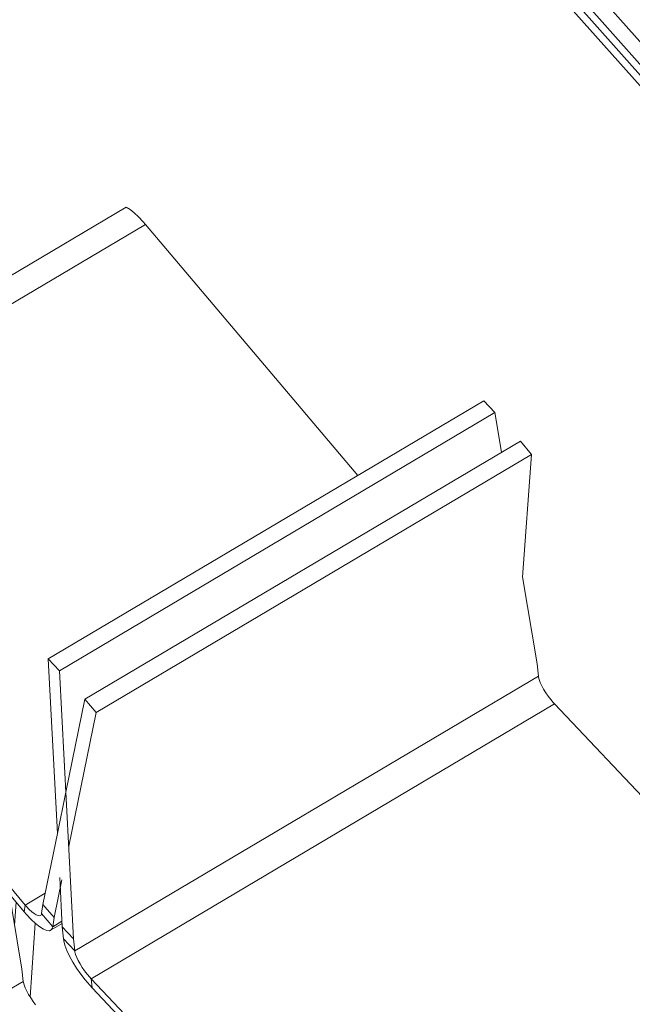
# Model space of a CAD drawing. Header units: millimetres. Extents: x -36631 to 27388, y -24993 to 6945.
# Tile 111 of 256: x -2560 to -2050, y -16953 to -16133. Entities that reach past the tile are written whole.
import ezdxf

# ---------------------------------------------------------------- set-up
doc = ezdxf.new("R2010")
doc.units = ezdxf.units.MM
doc.header["$MEASUREMENT"] = 0
doc.linetypes.add('Wipeout_Contour', pattern=[1000, 0, -1000])
doc.layers.add('Nuevo_08_E_Envans secs', color=7, linetype='Continuous')
doc.layers.add('Nuevo_09_EI_Mobiliari general', color=7, linetype='Continuous')
doc.layers.add('Nuevo_08_E_Envans secs_Pluma_Nº__1', color=7, linetype='Continuous', lineweight=5)
doc.layers.add('Nuevo_09_EI_Mobiliari general_Pluma_Nº__1', color=7, linetype='Continuous', lineweight=5)
doc.layers.add('Nuevo_08_E_Envans secs_Pluma_Nº__171', color=171, linetype='Continuous', lineweight=13, true_color=0xaaaaff)
doc.layers.add('Nuevo_08_E_Envans secs_Pluma_Nº__177', color=7, linetype='Continuous', lineweight=15, true_color=0xf7e046)
pattern_1 = [(45, (0, 0), (-183.8478, 183.8478), [195, -65]), (45, (7e-14, 183.85), (-183.8478, 183.8478), [195, -65])]

# ---------------------------------------------------------------- blocks, each defined once
blk = doc.blocks.new('Elem Sección_244_1')
at = {"color": 254, "linetype": 'Wipeout_Contour', "lineweight": 0, "ltscale": 63394.84961}
blk.add_wipeout([(-3527.56, -14522.07), (-1605.25, -16679.84), (-1600.09, -16676.8), (-3522.41, -14519.02)], dxfattribs=at).dxf.layer = 'Nuevo_08_E_Envans secs'
at = {"layer": 'Nuevo_08_E_Envans secs_Pluma_Nº__171', "linetype": 'Continuous', "lineweight": 13, "true_color": 0xaaaaff}
h = blk.add_hatch(dxfattribs=at)
h.set_pattern_fill('Panellat_HPL_0001', color=161, style=0, pattern_type=2)
h.set_pattern_definition(pattern_1)
h.paths.add_polyline_path([(-3527.56, -14522.07), (-1605.25, -16679.84), (-1600.09, -16676.8), (-3522.41, -14519.02)])
at = {"color": 254, "linetype": 'Wipeout_Contour', "lineweight": 0, "ltscale": 63157.812624}
blk.add_wipeout([(-1564.76, -16547.23), (-1553.58, -16540.64), (-3290.72, -14590.73), (-3301.88, -14597.33)], dxfattribs=at).dxf.layer = 'Nuevo_08_E_Envans secs'
at = {"color": 254, "linetype": 'Wipeout_Contour', "lineweight": 0, "ltscale": 63190.839389}
blk.add_wipeout([(-3301.88, -14597.33), (-3313.03, -14603.94), (-1575.93, -16553.81), (-1564.76, -16547.23)], dxfattribs=at).dxf.layer = 'Nuevo_08_E_Envans secs'
at = {"color": 254, "linetype": 'Wipeout_Contour', "lineweight": 0, "ltscale": 109955.260334}
blk.add_wipeout([(-3506.1, -14509.36), (-1603.69, -16644.8), (-1592.51, -16638.21), (-1636.12, -16589.27), (-3398.03, -14611.55), (-3399.24, -14612.27), (-3496.36, -14503.59)], dxfattribs=at).dxf.layer = 'Nuevo_08_E_Envans secs'
at = {"layer": 'Nuevo_08_E_Envans secs_Pluma_Nº__177', "linetype": 'Continuous', "lineweight": 15, "true_color": 0xf7e046}
h = blk.add_hatch(dxfattribs=at)
h.set_pattern_fill('Panellat_HPL_0001', color=53, style=0, pattern_type=2)
h.set_pattern_definition(pattern_1)
h.paths.add_polyline_path([(-3506.1, -14509.36), (-1603.69, -16644.8), (-1592.51, -16638.21), (-1636.12, -16589.27), (-3398.03, -14611.55), (-3399.24, -14612.27), (-3496.36, -14503.59)])
at = {"color": 254, "linetype": 'Wipeout_Contour', "lineweight": 0, "ltscale": 80053.323108}
blk.add_wipeout([(-3517.26, -14515.97), (-1606.77, -16660.47), (-1595.59, -16653.89), (-1603.69, -16644.8), (-3506.1, -14509.36)], dxfattribs=at).dxf.layer = 'Nuevo_08_E_Envans secs'
at = {"layer": 'Nuevo_08_E_Envans secs_Pluma_Nº__177', "linetype": 'Continuous', "lineweight": 15, "true_color": 0xf7e046}
h = blk.add_hatch(dxfattribs=at)
h.set_pattern_fill('Panellat_HPL_0001', color=53, style=0, pattern_type=2)
h.set_pattern_definition(pattern_1)
h.paths.add_polyline_path([(-3517.26, -14515.97), (-1606.77, -16660.47), (-1595.59, -16653.89), (-1603.69, -16644.8), (-3506.1, -14509.36)])
at = {"color": 254, "linetype": 'Wipeout_Contour', "lineweight": 0, "ltscale": 63106.035495}
blk.add_wipeout([(-3268.59, -14597.91), (-3273.74, -14600.96), (-1564.62, -16519.42), (-1559.46, -16516.39)], dxfattribs=at).dxf.layer = 'Nuevo_08_E_Envans secs'
at = {"layer": 'Nuevo_08_E_Envans secs_Pluma_Nº__1', "color": 7, "linetype": 'Continuous', "lineweight": 5}
for p, q in [((-3506.1, -14509.36), (-1603.69, -16644.8)), ((-3527.56, -14522.07), (-1605.25, -16679.84))]:
    blk.add_line(p, q, dxfattribs=at)
at = {"layer": 'Nuevo_08_E_Envans secs_Pluma_Nº__1', "color": 7, "linetype": 'Continuous', "lineweight": 5, "flags": 128}
for points in [[(-3522.41, -14519.02), (-1603.83, -16672.6), (-1600.09, -16676.8)], [(-3517.26, -14515.97), (-1606.77, -16660.47), (-1598.67, -16669.56)]]:
    blk.add_lwpolyline(points, dxfattribs=at)
blk = doc.blocks.new('Elem Sección_294_1')
at = {"layer": 'Nuevo_09_EI_Mobiliari general_Pluma_Nº__1', "color": 7, "linetype": 'Continuous', "lineweight": 5}
for p, q in [((-2570.15, -16851.37), (-2558.01, -16923.79)), ((-2558.01, -16923.79), (-2556.92, -16933.84)), ((-2556.92, -16933.84), (-2943.12, -17162.55)), ((-2556.82, -16934.72), (-2556.92, -16933.84)), ((-2556.26, -16936.85), (-2556.82, -16934.72)), ((-2555.33, -16939.29), (-2556.26, -16936.85)), ((-2554.08, -16941.97), (-2555.33, -16939.29)), ((-2552.54, -16944.79), (-2554.08, -16941.97)), ((-2550.75, -16947.68), (-2552.54, -16944.79)), ((-2548.77, -16950.56), (-2550.75, -16947.68)), ((-2546.66, -16953.32), (-2548.77, -16950.56))]:
    blk.add_line(p, q, dxfattribs=at)
blk = doc.blocks.new('Elem Sección_297_1')
at = {"layer": 'Nuevo_09_EI_Mobiliari general_Pluma_Nº__1', "color": 7, "linetype": 'Continuous', "lineweight": 5}
for p, q in [((-2536.11, -16665.43), (-2173.32, -16450.58)), ((-2173.32, -16450.58), (-2163.99, -16460.44)), ((-2526.79, -16675.28), (-2163.99, -16460.44)), ((-2163.99, -16460.44), (-2158.45, -16493.48)), ((-2141.04, -16597.25), (-2128.9, -16669.67)), ((-2528.5, -16810.65), (-2536.11, -16665.43)), ((-2536.11, -16665.43), (-2526.79, -16675.28)), ((-2128.9, -16669.67), (-2127.81, -16679.72)), ((-2515.1, -16898.38), (-2526.79, -16675.28)), ((-2127.81, -16679.72), (-2514.01, -16908.43)), ((-2127.71, -16680.6), (-2127.81, -16679.72)), ((-2127.15, -16682.73), (-2127.71, -16680.6)), ((-2126.22, -16685.17), (-2127.15, -16682.73)), ((-2124.97, -16687.85), (-2126.22, -16685.17)), ((-2123.43, -16690.67), (-2124.97, -16687.85)), ((-2121.64, -16693.56), (-2123.43, -16690.67)), ((-2119.66, -16696.44), (-2121.64, -16693.56)), ((-2114.28, -16702.92), (-2500.48, -16931.63)), ((-2117.55, -16699.2), (-2119.66, -16696.44)), ((-2115.37, -16701.77), (-2117.55, -16699.2)), ((-2114.28, -16702.92), (-2115.37, -16701.77)), ((-2114.28, -16702.92), (-1828.24, -17005.22)), ((-2524.42, -16888.52), (-2526.58, -16847.31)), ((-2523.33, -16898.57), (-2524.42, -16888.52)), ((-2524.42, -16888.52), (-2515.1, -16898.38)), ((-2523.33, -16898.57), (-2523.17, -16900.11)), ((-2523.33, -16898.57), (-2514.01, -16908.43)), ((-2514.01, -16908.43), (-2515.1, -16898.38)), ((-2523.17, -16900.11), (-2522.18, -16903.84)), ((-2522.18, -16903.84), (-2520.56, -16908.11)), ((-2520.56, -16908.11), (-2518.37, -16912.79)), ((-2518.37, -16912.79), (-2515.67, -16917.74)), ((-2514.01, -16908.43), (-2513.91, -16909.31)), ((-2513.91, -16909.31), (-2513.35, -16911.44)), ((-2513.35, -16911.44), (-2512.42, -16913.88)), ((-2512.42, -16913.88), (-2511.17, -16916.55)), ((-2515.67, -16917.74), (-2512.54, -16922.8)), ((-2512.54, -16922.8), (-2509.07, -16927.82)), ((-2511.17, -16916.55), (-2509.63, -16919.38)), ((-2509.63, -16919.38), (-2507.84, -16922.27)), ((-2507.84, -16922.27), (-2505.86, -16925.14)), ((-2509.07, -16927.82), (-2505.38, -16932.66)), ((-2505.86, -16925.14), (-2503.75, -16927.91)), ((-2503.75, -16927.91), (-2501.57, -16930.48)), ((-2501.57, -16930.48), (-2500.48, -16931.63)), ((-2500.48, -16931.63), (-2214.44, -17233.93)), ((-2499.67, -16939.17), (-2500.48, -16931.63)), ((-2505.38, -16932.66), (-2501.57, -16937.16)), ((-2501.57, -16937.16), (-2499.67, -16939.17)), ((-2213.63, -17241.47), (-2499.67, -16939.17))]:
    blk.add_line(p, q, dxfattribs=at)
blk = doc.blocks.new('Elem Sección_298_1')
at = {"layer": 'Nuevo_09_EI_Mobiliari general_Pluma_Nº__1', "color": 7, "linetype": 'Continuous', "lineweight": 5}
for p, q in [((-2471.11, -16289.37), (-2857.31, -16518.08)), ((-2467.98, -16291.32), (-2471.11, -16289.37)), ((-2464.51, -16294.05), (-2467.98, -16291.32)), ((-2460.82, -16297.48), (-2464.51, -16294.05)), ((-2457.01, -16301.5), (-2460.82, -16297.48)), ((-2455.11, -16303.75), (-2841.31, -16532.46)), ((-2455.11, -16303.75), (-2457.01, -16301.5)), ((-2278.21, -16512.7), (-2455.11, -16303.75)), ((-2505.56, -16699.03), (-2142.77, -16484.19)), ((-2133.44, -16495.2), (-2142.77, -16484.19)), ((-2496.23, -16710.05), (-2133.44, -16495.2)), ((-2133.44, -16495.2), (-2141.06, -16597.41)), ((-2857.31, -16518.08), (-2854.18, -16520.03)), ((-2851.27, -16529.96), (-2857.31, -16518.08)), ((-2854.18, -16520.03), (-2850.71, -16522.76)), ((-2851.27, -16529.96), (-2849.48, -16531.07)), ((-2850.71, -16522.76), (-2847.02, -16526.19)), ((-2847.02, -16526.19), (-2843.21, -16530.21)), ((-2843.21, -16530.21), (-2841.31, -16532.46)), ((-2849.48, -16531.07), (-2847.5, -16532.63)), ((-2847.5, -16532.63), (-2845.39, -16534.59)), ((-2845.39, -16534.59), (-2843.21, -16536.89)), ((-2843.21, -16536.89), (-2842.12, -16538.18)), ((-2841.31, -16532.46), (-2842.12, -16538.18)), ((-2842.12, -16538.18), (-2668.18, -16743.63)), ((-2664.41, -16741.4), (-2841.31, -16532.46)), ((-2826.23, -16626.36), (-2811.48, -16574.38)), ((-2813.1, -16641.88), (-2798.34, -16589.89)), ((-2521.48, -16776.5), (-2505.56, -16699.03)), ((-2496.23, -16710.05), (-2505.56, -16699.03)), ((-2519.1, -16821.29), (-2496.23, -16710.05)), ((-2528.5, -16810.65), (-2521.48, -16776.5)), ((-2540.66, -16869.77), (-2528.5, -16810.65)), ((-2531.33, -16880.79), (-2524.86, -16849.31)), ((-2555.27, -16870.32), (-2569.87, -16853.08)), ((-2568.47, -16861.41), (-2556.08, -16876.04)), ((-2555.27, -16870.32), (-2538.76, -16860.54)), ((-2564.14, -16887.19), (-2562.87, -16868.02)), ((-2555.27, -16870.32), (-2556.08, -16876.04)), ((-2554.18, -16871.61), (-2555.27, -16870.32)), ((-2552, -16873.91), (-2554.18, -16871.61)), ((-2549.89, -16875.87), (-2552, -16873.91)), ((-2541.74, -16877.39), (-2540.66, -16869.77)), ((-2531.33, -16880.79), (-2540.66, -16869.77)), ((-2554.18, -16878.29), (-2556.08, -16876.04)), ((-2550.37, -16882.31), (-2554.18, -16878.29)), ((-2546.68, -16885.74), (-2550.37, -16882.31)), ((-2547.91, -16877.43), (-2549.89, -16875.87)), ((-2546.12, -16878.54), (-2547.91, -16877.43)), ((-2544.58, -16879.17), (-2546.12, -16878.54)), ((-2543.33, -16879.3), (-2544.58, -16879.17)), ((-2542.4, -16878.93), (-2543.33, -16879.3)), ((-2541.84, -16878.06), (-2542.4, -16878.93)), ((-2541.74, -16877.39), (-2541.84, -16878.06)), ((-2532.42, -16888.41), (-2541.74, -16877.39)), ((-2532.42, -16888.41), (-2531.33, -16880.79)), ((-2551.11, -16947.09), (-2547.03, -16885.42)), ((-2543.21, -16888.47), (-2546.68, -16885.74)), ((-2540.08, -16890.41), (-2543.21, -16888.47)), ((-2537.38, -16891.52), (-2540.08, -16890.41)), ((-2533.57, -16891.09), (-2535.19, -16891.75)), ((-2524.57, -16885.76), (-2533.57, -16891.09)), ((-2532.58, -16889.58), (-2533.57, -16891.09)), ((-2532.42, -16888.41), (-2532.58, -16889.58)), ((-2524.67, -16883.82), (-2532.42, -16888.41)), ((-2535.19, -16891.75), (-2537.38, -16891.52))]:
    blk.add_line(p, q, dxfattribs=at)

msp = doc.modelspace()

# ---------------------------------------------------------------- block references
at = {"layer": 'Nuevo_08_E_Envans secs', "lineweight": 0}
msp.add_blockref('Elem Sección_244_1', (0, 0), dxfattribs=at)

# ---------------------------------------------------------------- next in the draw order: block references
at = {"layer": 'Nuevo_09_EI_Mobiliari general', "lineweight": 0}
for name in ['Elem Sección_298_1', 'Elem Sección_297_1', 'Elem Sección_294_1']:
    msp.add_blockref(name, (0, 0), dxfattribs=at)

doc.saveas('drawing.dxf')
